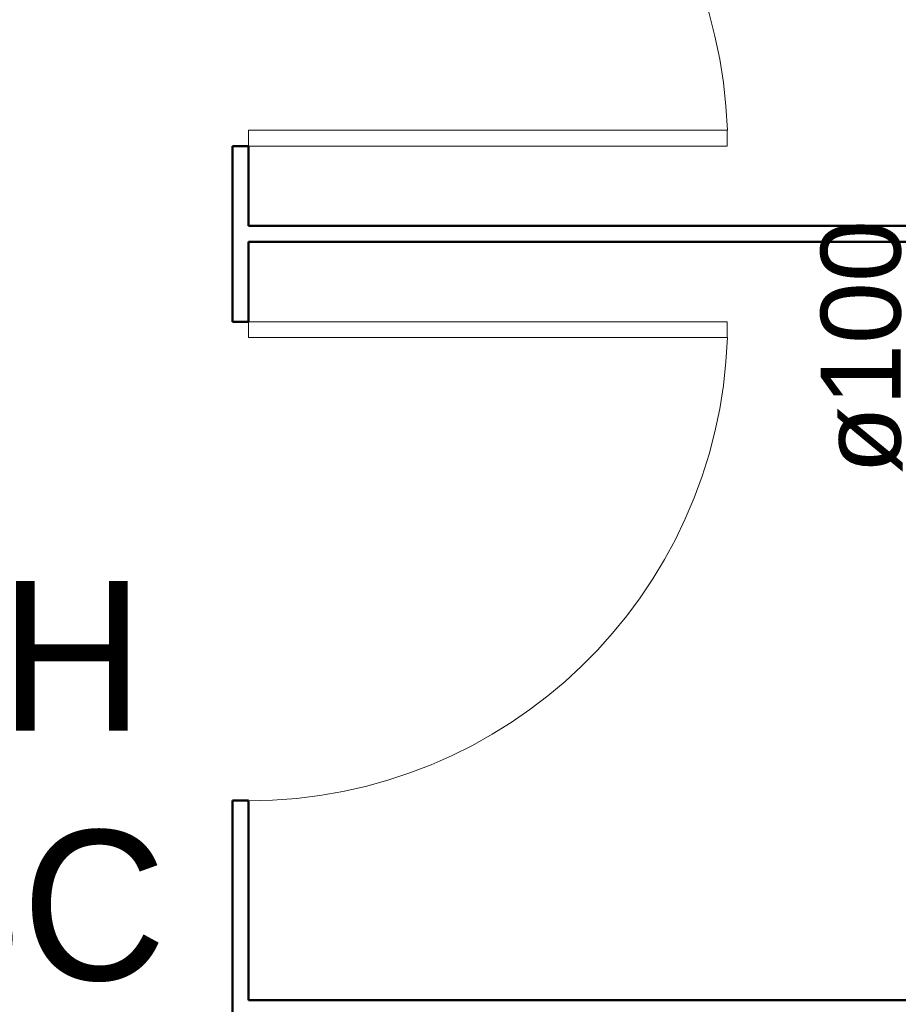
# Model space of a CAD drawing. Header units: millimetres. Extents: x 567 to 934, y -1 to 364.
# Tile 133 of 256: x 620.89 to 623.09, y 105.62 to 108.09. Entities that reach past the tile are written whole.
import ezdxf

# ---------------------------------------------------------------- set-up
doc = ezdxf.new("R2010")
doc.units = ezdxf.units.MM
doc.header["$MEASUREMENT"] = 0
doc.linetypes.add('NULL', pattern=[0])
for name, color, linetype, lineweight in [('A-AREA-IDEN', 7, 'Continuous', 9), ('A-WALL', 7, 'Continuous', 25), ('ARQ-ESQUAD', 7, 'Continuous', 25), ('TQ-Textos conduto', 7, 'Continuous', 9)]:
    doc.layers.add(name, color=color, linetype=linetype, lineweight=lineweight)
doc.styles.add('Arial', font='arial.ttf')
doc.styles.add('Humnst777 BlkCn BT_1', font='txt', dxfattribs={"height": 0.1875})

msp = doc.modelspace()

# ---------------------------------------------------------------- linework, layer by layer
at = {"layer": 'A-WALL', "color": 8, "lineweight": 50}
for p, q in [((621.4591, 107.7742), (621.4191, 107.7742)), ((621.4191, 107.7742), (621.4191, 107.3342)), ((621.4591, 107.5742), (621.4591, 107.7742)), ((624.5191, 107.5742), (621.4591, 107.5742)), ((621.4591, 107.3342), (621.4591, 107.5342)), ((621.4591, 107.5342), (624.5191, 107.5342)), ((621.4191, 107.3342), (621.4591, 107.3342)), ((621.4591, 106.1342), (621.4191, 106.1342)), ((621.4191, 106.1342), (621.4191, 105.3542)), ((621.4591, 105.6342), (621.4591, 106.1342)), ((624.5191, 105.6342), (621.4591, 105.6342))]:
    msp.add_line(p, q, dxfattribs=at)
at = {"layer": 'ARQ-ESQUAD', "color": 8, "lineweight": 18}
for p, q in [((621.4591, 107.7742), (621.4591, 107.8142)), ((621.4591, 107.8142), (622.6591, 107.8142)), ((622.6591, 107.7742), (622.6591, 107.8142)), ((621.4591, 107.7742), (622.6591, 107.7742)), ((621.4591, 107.3342), (621.4591, 107.2942)), ((621.4591, 107.3342), (622.6591, 107.3342)), ((622.6591, 107.3342), (622.6591, 107.2942)), ((621.4591, 107.2942), (622.6591, 107.2942))]:
    msp.add_line(p, q, dxfattribs=at)
at = {"layer": 'ARQ-ESQUAD', "color": 8, "lineweight": 13}
for centre, start, end in [((621.4591, 107.7742), 1.9092, 90), ((621.4591, 107.3342), 270, 358.0908)]:
    msp.add_arc(centre, 1.2007, start, end, dxfattribs=at)

# ---------------------------------------------------------------- texts
at = {"layer": 'A-AREA-IDEN', "color": 8, "style": 'Humnst777 BlkCn BT_1'}
for s, p in [('BANH', (619.8041, 106.3094)), ('MASC', (619.8041, 105.6844))]:
    msp.add_text(s, height=0.375, dxfattribs=at).set_placement(p)
at = {"layer": 'TQ-Textos conduto', "linetype": 'NULL', "insert": (623.0987, 107.2705), "char_height": 0.2, "width": 1.273476, "attachment_point": 8, "rotation": 90.0002, "line_spacing_factor": 0.6, "style": 'Arial'}
msp.add_mtext('ø100', dxfattribs=at)

doc.saveas('drawing.dxf')
